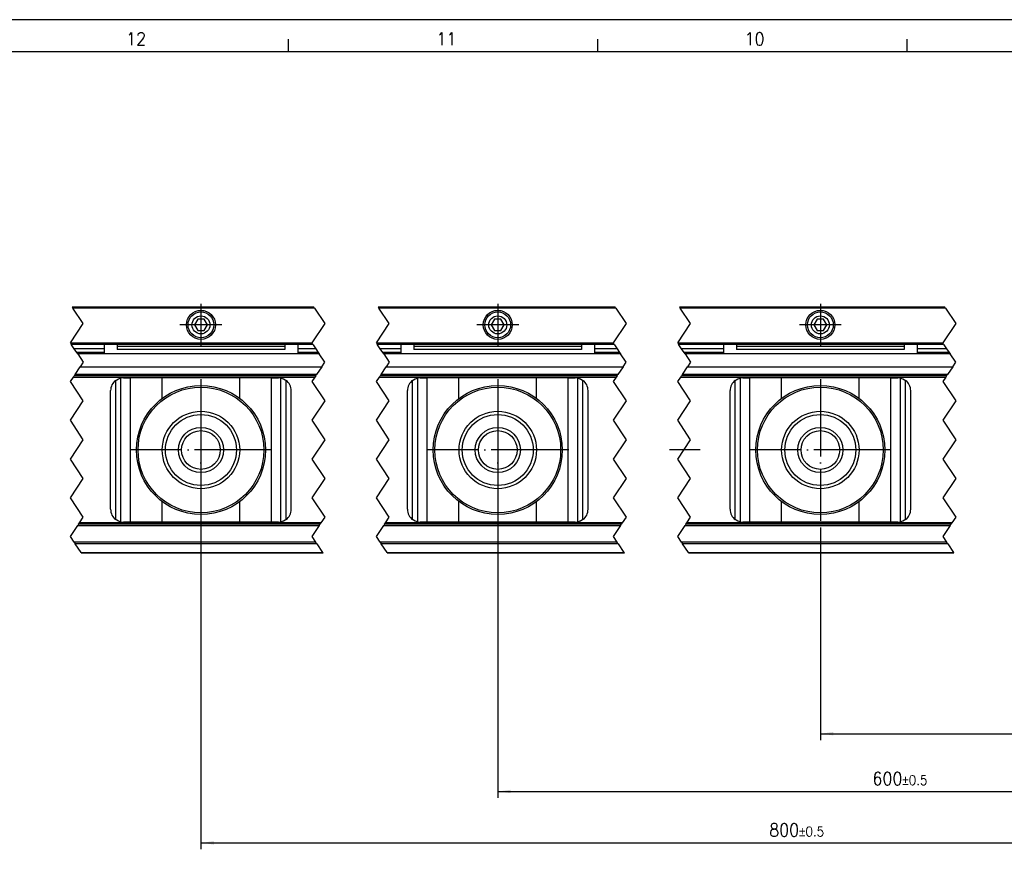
# Model space of a CAD drawing. Header units: inches. Extents: x -381 to 2960, y -418 to 176.
# Tile 8 of 21: x -115 to 38, y 47 to 176. Entities that reach past the tile are written whole.
import ezdxf

# ---------------------------------------------------------------- set-up
doc = ezdxf.new("R2010")
doc.units = ezdxf.units.IN
doc.linetypes.add('DOT_CENTER', pattern=[14, 12, -1, 0, -1])
doc.layers.add('1', color=7, linetype='Continuous')
doc.styles.add('CONVERTER_11', font='txt.shx', dxfattribs={"width": 0.9})
doc.dimstyles.new('ME10_DIM_22', dxfattribs={"dimtxt": 2, "dimasz": 2, "dimexe": 1, "dimexo": 1, "dimgap": 1, "dimtad": 1, "dimdsep": 46, "dimtxsty": 'CONVERTER_11', "dimsah": 1, "dimcen": 0.09, "dimclrd": 2, "dimclre": 2, "dimclrt": 2, "dimadec": 0, "dimazin": 0, "dimtol": 1, "dimtp": 0.5, "dimtm": 0.5, "dimtfac": 0.75, "dimtdec": 1, "dimtix": 1, "dimtmove": 0, "dimatfit": 3, "dimfxl": 1, "dimtolj": 1, "dimtzin": 0, "dimarcsym": 0})
doc.dimstyles.new('ME10_DIM_24', dxfattribs={"dimtxt": 2, "dimasz": 2, "dimexe": 1, "dimexo": 1, "dimgap": 1, "dimtad": 1, "dimdsep": 46, "dimtxsty": 'CONVERTER_11', "dimsah": 1, "dimcen": 0.09, "dimclrd": 2, "dimclre": 2, "dimclrt": 2, "dimadec": 0, "dimazin": 0, "dimtol": 1, "dimtp": 0.5, "dimtm": 0.5, "dimtfac": 0.75, "dimtdec": 1, "dimtix": 1, "dimtmove": 0, "dimatfit": 3, "dimfxl": 1, "dimtolj": 1, "dimtzin": 0, "dimarcsym": 0})
doc.dimstyles.new('ME10_DIM_26', dxfattribs={"dimtxt": 2, "dimasz": 2, "dimexe": 1, "dimexo": 1, "dimgap": 1, "dimtad": 1, "dimdsep": 46, "dimtxsty": 'CONVERTER_11', "dimsah": 1, "dimcen": 0.09, "dimclrd": 2, "dimclre": 2, "dimclrt": 2, "dimadec": 0, "dimazin": 0, "dimtol": 1, "dimtp": 0.5, "dimtm": 0.5, "dimtfac": 0.75, "dimtdec": 1, "dimtix": 1, "dimtmove": 0, "dimatfit": 3, "dimfxl": 1, "dimtolj": 1, "dimtzin": 0, "dimarcsym": 0})

# ---------------------------------------------------------------- blocks, each defined once
blk = doc.blocks.new('Marco_a1', base_point=(38.86876955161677, -121.3796663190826))
at = {"layer": '1', "color": 2, "linetype": 'Continuous'}
for p, q in [((458.8687695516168, 175.6203336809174), (-381.1312304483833, 175.6203336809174)), ((-73.4841716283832, 172.6203336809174), (-73.4841716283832, 170.6203336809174)), ((-25.54299515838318, 172.6203336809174), (-25.54299515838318, 170.6203336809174)), ((22.39818131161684, 172.6203336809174), (22.39818131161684, 170.6203336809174))]:
    blk.add_line(p, q, dxfattribs=at)
at = {"layer": '1', "color": 7, "linetype": 'Continuous'}
blk.add_line((453.8687695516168, 170.6203336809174), (-361.1312304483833, 170.6203336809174), dxfattribs=at)
at = {"layer": '1', "color": 2, "char_height": 2, "attachment_point": 4, "line_spacing_factor": 1.20048019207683, "style": 'CONVERTER_11'}
for s, insert in [('12', (-98.59472042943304, 172.6451371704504)), ('11', (-50.49788926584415, 172.6451371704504)), ('10', (-2.74124267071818, 172.6451371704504))]:
    blk.add_mtext(s, dxfattribs=dict(at, insert=insert))
blk = doc.blocks.new('Top', base_point=(38.86876955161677, -121.3796663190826))
blk.add_blockref('Marco_a1', (38.86876955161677, -121.3796663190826))
blk = doc.blocks.new('_dummy_frame', base_point=(-381.1312304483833, -418.3796663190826))
blk.add_blockref('Top', (38.86876955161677, -121.3796663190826))
blk = doc.blocks.new('SOPORTE_SV_2040__40', base_point=(-224.4999960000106, 92.89999959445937))
at = {"color": 2, "linetype": 'DOT_CENTER'}
for p, q in [((-106.9681820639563, 131.0999995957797), (-106.834848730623, 130.8999995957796)), ((-105.234848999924, 128.4999999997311), (-106.834848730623, 130.8999995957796)), ((-69.41142573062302, 130.8999995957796), (-69.54475906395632, 131.0999995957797)), ((-69.41142573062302, 130.8999995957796), (-67.81142599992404, 128.4999999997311)), ((-59.54475906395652, 131.0999995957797), (-59.41142573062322, 130.8999995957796)), ((-57.81142599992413, 128.4999999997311), (-59.41142573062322, 130.8999995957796)), ((-22.70675851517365, 130.8999995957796), (-22.84009184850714, 131.0999995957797)), ((-22.70675851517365, 130.8999995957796), (-21.10675878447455, 128.4999999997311)), ((-12.84009184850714, 131.0999995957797), (-12.70675851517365, 130.8999995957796)), ((-11.10675878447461, 128.4999999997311), (-12.70675851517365, 130.8999995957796)), ((28.37313800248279, 130.8999995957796), (28.23980466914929, 131.0999995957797)), ((28.37313800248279, 130.8999995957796), (29.97313773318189, 128.4999999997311)), ((-107.2348492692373, 125.4999995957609), (-105.234848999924, 128.4999999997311)), ((-67.81142599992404, 128.4999999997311), (-69.81142599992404, 125.4999999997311)), ((-59.81142626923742, 125.4999995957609), (-57.81142599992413, 128.4999999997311)), ((-21.10675878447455, 128.4999999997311), (-23.10675878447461, 125.4999999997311)), ((-13.10675905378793, 125.4999995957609), (-11.10675878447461, 128.4999999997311)), ((29.97313773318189, 128.4999999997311), (27.97313773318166, 125.499999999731)), ((-107.2348492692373, 125.4999995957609), (-107.1015112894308, 125.2999933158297)), ((-107.0506704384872, 125.2237319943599), (-107.1015112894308, 125.2999933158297)), ((-106.6348487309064, 124.5999995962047), (-107.0506704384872, 125.2237319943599)), ((-69.67809325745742, 125.2999933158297), (-69.81142599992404, 125.4999999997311)), ((-69.67809325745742, 125.2999933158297), (-69.62725430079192, 125.2237319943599)), ((-69.62725430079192, 125.2237319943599), (-69.21142573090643, 124.5999995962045)), ((-59.81142626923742, 125.4999995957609), (-59.67809239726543, 125.2999995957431)), ((-59.62725430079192, 125.2237319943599), (-59.67809239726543, 125.2999995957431)), ((-59.21142573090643, 124.5999995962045), (-59.62725430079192, 125.2237319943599)), ((-22.97342518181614, 125.2999995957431), (-23.10675878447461, 125.4999999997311)), ((-22.97342518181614, 125.2999995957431), (-22.92258816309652, 125.2237319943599)), ((-22.92258816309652, 125.2237319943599), (-22.50675851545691, 124.5999995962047)), ((-13.10675905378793, 125.4999995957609), (-12.97342518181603, 125.2999995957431)), ((-12.92258816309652, 125.2237319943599), (-12.97342518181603, 125.2999995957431)), ((-12.50675851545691, 124.5999995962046), (-12.92258816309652, 125.2237319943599)), ((28.10647965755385, 125.2999933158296), (27.97313773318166, 125.499999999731)), ((28.10647965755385, 125.2999933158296), (28.15732211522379, 125.2237319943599)), ((28.15732211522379, 125.2237319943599), (28.57313800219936, 124.5999995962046)), ((-106.2348487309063, 123.9999995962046), (-106.6348487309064, 124.5999995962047)), ((-106.1015153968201, 123.7999995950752), (-106.2348487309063, 123.9999995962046)), ((-106.1015153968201, 123.7999995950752), (-105.234848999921, 122.4999999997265)), ((-69.21142573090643, 124.5999995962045), (-68.81142573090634, 123.9999995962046)), ((-68.81142573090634, 123.9999995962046), (-68.67809239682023, 123.7999995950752)), ((-67.81142599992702, 122.4999999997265), (-68.67809239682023, 123.7999995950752)), ((-58.81142573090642, 123.9999995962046), (-59.21142573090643, 124.5999995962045)), ((-58.67809239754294, 123.7999995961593), (-58.81142573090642, 123.9999995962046)), ((-58.67809239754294, 123.7999995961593), (-57.81142599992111, 122.4999999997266)), ((-22.50675851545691, 124.5999995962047), (-22.10675851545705, 123.9999995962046)), ((-22.10675851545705, 123.9999995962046), (-21.97342518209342, 123.7999995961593)), ((-21.10675878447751, 122.4999999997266), (-21.97342518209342, 123.7999995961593)), ((-12.10675851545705, 123.9999995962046), (-12.50675851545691, 124.5999995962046)), ((-11.9734251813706, 123.7999995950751), (-12.10675851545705, 123.9999995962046)), ((-11.9734251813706, 123.7999995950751), (-11.10675878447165, 122.4999999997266)), ((28.57313800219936, 124.5999995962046), (28.97313800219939, 123.9999995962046)), ((28.97313800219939, 123.9999995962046), (29.10647133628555, 123.7999995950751)), ((29.97313773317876, 122.4999999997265), (29.10647133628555, 123.7999995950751)), ((-105.234848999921, 122.4999999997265), (-105.7015159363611, 121.7999995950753)), ((-68.27809293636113, 121.7999995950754), (-67.81142599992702, 122.4999999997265)), ((-57.81142599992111, 122.4999999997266), (-58.27809293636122, 121.7999995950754)), ((-21.5734257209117, 121.7999995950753), (-21.10675878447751, 122.4999999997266)), ((-11.10675878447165, 122.4999999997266), (-11.5734257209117, 121.7999995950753)), ((29.50647079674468, 121.7999995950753), (29.97313773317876, 122.4999999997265)), ((-106.5015159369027, 120.5999995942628), (-106.6348492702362, 120.3999995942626)), ((-106.5015159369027, 120.5999995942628), (-105.7015159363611, 121.7999995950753)), ((-69.21142627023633, 120.3999995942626), (-69.07809293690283, 120.5999995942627)), ((-68.27809293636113, 121.7999995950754), (-69.07809293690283, 120.5999995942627)), ((-59.07809293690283, 120.5999995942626), (-59.21142627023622, 120.3999995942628)), ((-59.07809293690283, 120.5999995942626), (-58.27809293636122, 121.7999995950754)), ((-22.5067590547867, 120.3999995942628), (-22.37342572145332, 120.5999995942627)), ((-21.5734257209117, 121.7999995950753), (-22.37342572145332, 120.5999995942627)), ((-12.37342572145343, 120.5999995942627), (-12.5067590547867, 120.3999995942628)), ((-12.37342572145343, 120.5999995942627), (-11.5734257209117, 121.7999995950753)), ((28.57313746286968, 120.3999995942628), (28.70647079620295, 120.5999995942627)), ((29.50647079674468, 121.7999995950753), (28.70647079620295, 120.5999995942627)), ((-107.2348489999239, 119.4999999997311), (-106.7681826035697, 120.1999995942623)), ((-105.234848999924, 116.4999999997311), (-107.2348489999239, 119.4999999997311)), ((-106.7681826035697, 120.1999995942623), (-106.6348492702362, 120.3999995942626)), ((-69.34475960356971, 120.1999995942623), (-69.81142599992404, 119.4999999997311)), ((-69.81142599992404, 119.4999999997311), (-67.81142599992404, 116.499999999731)), ((-69.21142627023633, 120.3999995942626), (-69.34475960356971, 120.1999995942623)), ((-59.81142599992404, 119.499999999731), (-59.34475960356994, 120.1999995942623)), ((-57.81142599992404, 116.4999999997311), (-59.81142599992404, 119.499999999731)), ((-59.34475960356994, 120.1999995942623), (-59.21142627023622, 120.3999995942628)), ((-22.64009238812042, 120.1999995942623), (-23.10675878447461, 119.4999999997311)), ((-23.10675878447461, 119.4999999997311), (-21.10675878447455, 116.499999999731)), ((-22.5067590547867, 120.3999995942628), (-22.64009238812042, 120.1999995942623)), ((-13.10675878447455, 119.499999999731), (-12.64009238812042, 120.1999995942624)), ((-11.10675878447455, 116.4999999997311), (-13.10675878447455, 119.499999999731)), ((-12.64009238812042, 120.1999995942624), (-12.5067590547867, 120.3999995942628)), ((28.43980412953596, 120.1999995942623), (27.97313773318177, 119.4999999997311)), ((27.97313773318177, 119.4999999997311), (29.97313773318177, 116.4999999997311)), ((28.57313746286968, 120.3999995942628), (28.43980412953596, 120.1999995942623)), ((-107.2348489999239, 113.4999999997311), (-105.234848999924, 116.4999999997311)), ((-67.81142599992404, 116.499999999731), (-69.81142599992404, 113.4999999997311)), ((-59.81142599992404, 113.499999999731), (-57.81142599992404, 116.4999999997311)), ((-21.10675878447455, 116.499999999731), (-23.10675878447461, 113.4999999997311)), ((-13.10675878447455, 113.499999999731), (-11.10675878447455, 116.4999999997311)), ((29.97313773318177, 116.4999999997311), (27.97313773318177, 113.4999999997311)), ((-105.234848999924, 110.4999999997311), (-107.2348489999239, 113.4999999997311)), ((-69.81142599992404, 113.4999999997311), (-67.81142599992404, 110.4999999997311)), ((-57.81142599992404, 110.4999999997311), (-59.81142599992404, 113.499999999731)), ((-23.10675878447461, 113.4999999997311), (-21.10675878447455, 110.499999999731)), ((-11.10675878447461, 110.4999999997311), (-13.10675878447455, 113.499999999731)), ((27.97313773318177, 113.4999999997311), (29.97313773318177, 110.4999999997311)), ((-107.2348489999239, 107.499999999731), (-105.234848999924, 110.4999999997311)), ((-67.81142599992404, 110.4999999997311), (-69.81142599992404, 107.4999999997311)), ((-59.81142599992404, 107.499999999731), (-57.81142599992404, 110.4999999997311)), ((-21.10675878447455, 110.499999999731), (-23.10675878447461, 107.4999999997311)), ((-13.10675878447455, 107.499999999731), (-11.10675878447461, 110.4999999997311)), ((29.97313773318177, 110.4999999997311), (27.97313773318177, 107.4999999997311)), ((-105.234848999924, 104.4999999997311), (-107.2348489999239, 107.499999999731)), ((-69.81142599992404, 107.4999999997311), (-67.81142599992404, 104.499999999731)), ((-57.81142599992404, 104.4999999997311), (-59.81142599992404, 107.499999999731)), ((-23.10675878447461, 107.4999999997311), (-21.10675878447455, 104.499999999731)), ((-11.10675878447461, 104.4999999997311), (-13.10675878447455, 107.499999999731)), ((27.97313773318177, 107.4999999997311), (29.97313773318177, 104.4999999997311)), ((-107.2348489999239, 101.499999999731), (-105.234848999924, 104.4999999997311)), ((-67.81142599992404, 104.499999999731), (-69.81142599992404, 101.4999999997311)), ((-59.81142599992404, 101.499999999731), (-57.81142599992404, 104.4999999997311)), ((-21.10675878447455, 104.499999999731), (-23.10675878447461, 101.4999999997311)), ((-13.10675878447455, 101.499999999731), (-11.10675878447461, 104.4999999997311)), ((29.97313773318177, 104.4999999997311), (27.97313773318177, 101.4999999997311)), ((-105.2348489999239, 98.49999999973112), (-107.2348489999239, 101.499999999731)), ((-69.81142599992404, 101.4999999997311), (-67.81142599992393, 98.499999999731)), ((-57.81142599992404, 98.49999999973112), (-59.81142599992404, 101.499999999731)), ((-23.10675878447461, 101.4999999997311), (-21.10675878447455, 98.49999999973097)), ((-11.10675878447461, 98.49999999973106), (-13.10675878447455, 101.499999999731)), ((27.97313773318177, 101.4999999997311), (29.97313773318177, 98.49999999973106)), ((-105.8348492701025, 97.59999959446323), (-105.2348489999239, 98.49999999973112)), ((-67.81142599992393, 98.499999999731), (-68.41142627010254, 97.59999959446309)), ((-58.41142627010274, 97.59999959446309), (-57.81142599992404, 98.49999999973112)), ((-21.10675878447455, 98.49999999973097), (-21.70675905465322, 97.59999959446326)), ((-11.70675905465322, 97.59999959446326), (-11.10675878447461, 98.49999999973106)), ((29.97313773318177, 98.49999999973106), (29.37313746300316, 97.59999959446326)), ((-107.2348489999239, 95.49999999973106), (-106.1015159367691, 97.1999995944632)), ((-105.9681826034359, 97.3999995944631), (-106.1015159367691, 97.1999995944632)), ((-105.9681826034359, 97.3999995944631), (-105.8348492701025, 97.59999959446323)), ((-68.67809293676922, 97.19999959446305), (-69.81142599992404, 95.49999999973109)), ((-68.67809293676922, 97.19999959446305), (-68.54475960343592, 97.39999959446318)), ((-68.41142627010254, 97.59999959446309), (-68.54475960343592, 97.39999959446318)), ((-59.81142599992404, 95.499999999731), (-58.67809293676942, 97.19999959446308)), ((-58.54475960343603, 97.3999995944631), (-58.67809293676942, 97.19999959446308)), ((-58.54475960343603, 97.3999995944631), (-58.41142627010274, 97.59999959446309)), ((-21.97342572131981, 97.1999995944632), (-23.10675878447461, 95.49999999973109)), ((-21.97342572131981, 97.1999995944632), (-21.84009238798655, 97.39999959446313)), ((-21.70675905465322, 97.59999959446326), (-21.84009238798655, 97.39999959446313)), ((-13.10675878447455, 95.49999999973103), (-11.97342572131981, 97.1999995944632)), ((-11.84009238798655, 97.3999995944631), (-11.97342572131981, 97.1999995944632)), ((-11.84009238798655, 97.3999995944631), (-11.70675905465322, 97.59999959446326)), ((29.10647079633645, 97.19999959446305), (27.97313773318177, 95.49999999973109)), ((29.10647079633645, 97.19999959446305), (29.23980412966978, 97.39999959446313)), ((29.37313746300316, 97.59999959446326), (29.23980412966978, 97.39999959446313)), ((-106.6563440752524, 94.63224261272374), (-107.2348489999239, 95.49999999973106)), ((-106.6563440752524, 94.63224261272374), (-106.4713520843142, 94.35475462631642)), ((-69.81142599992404, 95.49999999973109), (-69.23363824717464, 94.63331837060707)), ((-69.04792908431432, 94.3547546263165), (-69.23363824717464, 94.63331837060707)), ((-59.23290615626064, 94.63332366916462), (-59.81142599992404, 95.499999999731)), ((-59.23290615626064, 94.63332366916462), (-59.04792908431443, 94.35475462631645)), ((-23.10675878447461, 95.49999999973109), (-22.52824001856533, 94.63332366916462)), ((-22.34326186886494, 94.35475462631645), (-22.52824001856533, 94.63332366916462)), ((-12.52823859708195, 94.63221971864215), (-13.10675878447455, 95.49999999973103)), ((-12.52823859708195, 94.63221971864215), (-12.343261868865, 94.35475462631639)), ((27.97313773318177, 95.49999999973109), (28.55163974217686, 94.63332366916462)), ((28.73663464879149, 94.35475462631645), (28.55163974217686, 94.63332366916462)), ((-105.5824706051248, 93.02143240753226), (-106.4713520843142, 94.35475462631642)), ((-69.04792908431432, 94.3547546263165), (-68.15904760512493, 93.02143240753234)), ((-58.15904760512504, 93.02143240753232), (-59.04792908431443, 94.35475462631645)), ((-22.34326186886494, 94.35475462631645), (-21.45438038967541, 93.02143240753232)), ((-11.45438038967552, 93.02143240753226), (-12.343261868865, 94.35475462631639)), ((28.73663464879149, 94.35475462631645), (29.62551612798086, 93.02143240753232)), ((-105.5824706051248, 93.02143240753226), (-105.501515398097, 92.89999959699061)), ((-68.07809239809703, 92.89999959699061), (-68.15904760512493, 93.02143240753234)), ((-58.15904760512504, 93.02143240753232), (-58.07809239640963, 92.89999959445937)), ((-21.37342518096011, 92.89999959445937), (-21.45438038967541, 93.02143240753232)), ((-11.45438038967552, 93.02143240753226), (-11.37342518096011, 92.89999959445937)), ((29.70647133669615, 92.89999959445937), (29.62551612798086, 93.02143240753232))]:
    blk.add_line(p, q, dxfattribs=at)
at = {"color": 7, "linetype": 'Continuous'}
for p, q in [((-106.9681820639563, 131.0999995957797), (-69.54475906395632, 131.0999995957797)), ((-69.41142573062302, 130.8999995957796), (-106.834848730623, 130.8999995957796)), ((-59.54475906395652, 131.0999995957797), (-22.84009184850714, 131.0999995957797)), ((-22.70675851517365, 130.8999995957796), (-59.41142573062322, 130.8999995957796)), ((-12.84009184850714, 131.0999995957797), (28.23980466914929, 131.0999995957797)), ((28.37313800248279, 130.8999995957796), (-12.70675851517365, 130.8999995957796)), ((-87.49999600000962, 129.1660249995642), (-87.99999600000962, 128.2999995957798)), ((-87.99999600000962, 128.2999995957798), (-87.49999600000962, 127.4339741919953)), ((-86.49999600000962, 129.1660249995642), (-87.49999600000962, 129.1660249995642)), ((-85.99999600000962, 128.2999995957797), (-86.49999600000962, 129.1660249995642)), ((-86.49999600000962, 127.4339741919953), (-85.99999600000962, 128.2999995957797)), ((-41.49999600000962, 129.1660249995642), (-41.99999600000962, 128.2999995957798)), ((-41.99999600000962, 128.2999995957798), (-41.49999600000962, 127.4339741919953)), ((-40.49999600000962, 129.1660249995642), (-41.49999600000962, 129.1660249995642)), ((-39.99999600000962, 128.2999995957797), (-40.49999600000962, 129.1660249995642)), ((-40.49999600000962, 127.4339741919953), (-39.99999600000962, 128.2999995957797)), ((8.50000399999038, 129.1660249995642), (8.00000399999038, 128.2999995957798)), ((8.00000399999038, 128.2999995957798), (8.50000399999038, 127.4339741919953)), ((9.50000399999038, 129.1660249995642), (8.50000399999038, 129.1660249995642)), ((10.00000399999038, 128.2999995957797), (9.50000399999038, 129.1660249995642)), ((9.50000399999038, 127.4339741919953), (10.00000399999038, 128.2999995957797)), ((-87.49999600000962, 127.4339741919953), (-86.49999600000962, 127.4339741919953)), ((-41.49999600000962, 127.4339741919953), (-40.49999600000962, 127.4339741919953)), ((8.50000399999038, 127.4339741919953), (9.50000399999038, 127.4339741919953)), ((-107.2348492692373, 125.4999995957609), (-69.81142599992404, 125.4999999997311)), ((-107.1015112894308, 125.2999933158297), (-69.67809325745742, 125.2999933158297)), ((-101.9999960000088, 125.2999984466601), (-101.9999960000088, 123.7999995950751)), ((-99.99999600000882, 125.2999919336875), (-99.99999600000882, 124.9652482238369)), ((-73.99999600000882, 125.2999919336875), (-73.99999600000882, 124.9652482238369)), ((-71.99999600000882, 125.2999984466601), (-71.99999600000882, 123.7999995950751)), ((-59.81142626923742, 125.4999995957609), (-23.10675878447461, 125.4999999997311)), ((-59.67809239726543, 125.2999995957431), (-22.97342518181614, 125.2999995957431)), ((-55.99999600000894, 125.2999984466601), (-55.99999600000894, 123.7999995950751)), ((-53.99999600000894, 125.2999919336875), (-53.99999600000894, 124.9652482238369)), ((-27.99999600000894, 125.2999919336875), (-27.99999600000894, 124.9652482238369)), ((-25.99999600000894, 125.2999984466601), (-25.99999600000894, 123.7999995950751)), ((-13.10675905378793, 125.4999995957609), (27.97313773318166, 125.499999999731)), ((-12.97342518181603, 125.2999995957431), (28.10647965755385, 125.2999933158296)), ((-5.99999600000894, 125.2999984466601), (-5.99999600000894, 123.7999995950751)), ((-3.99999600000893, 125.2999919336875), (-3.99999600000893, 124.9652482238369)), ((22.00000399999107, 125.2999919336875), (22.00000399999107, 124.9652482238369)), ((24.00000399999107, 125.2999984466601), (24.00000399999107, 123.7999995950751)), ((-101.9999917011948, 124.5999995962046), (-106.6348487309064, 124.5999995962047)), ((-102.0000002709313, 123.9999995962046), (-106.2348487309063, 123.9999995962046)), ((-68.67809239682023, 123.7999995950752), (-106.1015153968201, 123.7999995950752)), ((-99.99999600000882, 124.9652482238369), (-99.99999600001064, 124.4961776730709)), ((-73.99999600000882, 124.9652482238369), (-99.99999600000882, 124.9652482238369)), ((-73.99999600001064, 124.4961776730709), (-99.99999600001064, 124.4961776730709)), ((-73.99999600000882, 124.9652482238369), (-73.99999600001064, 124.4961776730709)), ((-69.21142573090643, 124.5999995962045), (-71.99999919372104, 124.5999995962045)), ((-68.81142573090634, 123.9999995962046), (-71.99999437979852, 123.9999995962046)), ((-56.00000012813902, 124.5999995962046), (-59.21142573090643, 124.5999995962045)), ((-55.99999424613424, 123.9999995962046), (-58.81142573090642, 123.9999995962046)), ((-21.97342518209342, 123.7999995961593), (-58.67809239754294, 123.7999995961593)), ((-53.99999600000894, 124.9652482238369), (-53.99999600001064, 124.4961776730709)), ((-27.99999600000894, 124.9652482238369), (-53.99999600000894, 124.9652482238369)), ((-27.99999600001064, 124.4961776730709), (-53.99999600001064, 124.4961776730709)), ((-27.99999600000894, 124.9652482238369), (-27.99999600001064, 124.4961776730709)), ((-22.50675851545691, 124.5999995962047), (-25.99999907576, 124.5999995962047)), ((-22.10675851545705, 123.9999995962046), (-25.99999292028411, 123.9999995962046)), ((-5.99999676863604, 124.5999995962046), (-12.50675851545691, 124.5999995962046)), ((-5.99999477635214, 123.9999995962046), (-12.10675851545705, 123.9999995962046)), ((29.10647133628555, 123.7999995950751), (-11.9734251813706, 123.7999995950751)), ((22.00000399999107, 124.9652482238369), (-3.99999600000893, 124.9652482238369)), ((-3.99999600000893, 124.9652482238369), (-3.99999600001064, 124.4961776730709)), ((22.00000399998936, 124.4961776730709), (-3.99999600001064, 124.4961776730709)), ((22.00000399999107, 124.9652482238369), (22.00000399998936, 124.4961776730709)), ((28.97313800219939, 123.9999995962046), (23.99999506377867, 123.9999995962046)), ((28.57313800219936, 124.5999995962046), (24.00001602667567, 124.5999995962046)), ((-69.07809293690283, 120.5999995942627), (-106.5015159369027, 120.5999995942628)), ((-105.7015159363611, 121.7999995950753), (-68.27809293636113, 121.7999995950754)), ((-22.37342572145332, 120.5999995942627), (-59.07809293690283, 120.5999995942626)), ((-58.27809293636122, 121.7999995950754), (-21.5734257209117, 121.7999995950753)), ((28.70647079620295, 120.5999995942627), (-12.37342572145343, 120.5999995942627)), ((-11.5734257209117, 121.7999995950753), (29.50647079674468, 121.7999995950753)), ((-106.7681826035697, 120.1999995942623), (-69.34475960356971, 120.1999995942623)), ((-69.21142627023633, 120.3999995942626), (-106.6348492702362, 120.3999995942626)), ((-100.1999960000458, 119.6999995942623), (-100.05013638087, 119.802116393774)), ((-100.1999960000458, 98.09999959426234), (-100.1999960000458, 119.6999995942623)), ((-100.05013638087, 119.802116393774), (-99.80585842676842, 119.9304580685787)), ((-99.80585842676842, 119.9304580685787), (-99.76472073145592, 119.9480209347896)), ((-99.76472073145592, 119.9480209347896), (-99.73765163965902, 119.9589920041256)), ((-99.73765163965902, 119.9589920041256), (-99.60079556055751, 120.0076217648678)), ((-99.60079556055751, 120.0076217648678), (-99.45035915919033, 120.0486373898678)), ((-99.45035915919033, 120.0486373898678), (-99.40208471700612, 120.0591638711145)), ((-98.99999600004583, 120.0999995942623), (-99.40208471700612, 120.0591638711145)), ((-99.40208471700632, 97.74083531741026), (-99.40208471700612, 120.0591638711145)), ((-98.99999600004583, 120.0999995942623), (-97.92567070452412, 120.0999995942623)), ((-93.00754316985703, 120.0999995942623), (-97.92567070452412, 120.0999995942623)), ((-97.92567070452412, 97.69999959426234), (-97.92567070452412, 120.0999995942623)), ((-93.00754316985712, 116.8943336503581), (-93.00754316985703, 120.0999995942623)), ((-80.99244883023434, 120.0999995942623), (-93.00754316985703, 120.0999995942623)), ((-76.07432129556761, 120.0999995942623), (-80.99244883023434, 120.0999995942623)), ((-80.99244883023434, 116.8943336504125), (-80.99244883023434, 120.0999995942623)), ((-76.07432129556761, 120.0999995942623), (-74.99999600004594, 120.0999995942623)), ((-76.07432129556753, 97.69999959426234), (-76.07432129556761, 120.0999995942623)), ((-74.59790728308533, 120.0591638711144), (-74.99999600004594, 120.0999995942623)), ((-74.59790728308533, 120.0591638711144), (-74.54963284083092, 120.0486373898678)), ((-74.59790728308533, 97.74083531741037), (-74.59790728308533, 120.0591638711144)), ((-74.54963284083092, 120.0486373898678), (-74.39919643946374, 120.0076217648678)), ((-74.39919643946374, 120.0076217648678), (-74.26234036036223, 119.9589920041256)), ((-74.26234036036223, 119.9589920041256), (-74.23527126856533, 119.9480209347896)), ((-74.23527126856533, 119.9480209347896), (-74.19413357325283, 119.9304580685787)), ((-74.19413357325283, 119.9304580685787), (-73.94985561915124, 119.802116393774)), ((-73.94985561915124, 119.802116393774), (-73.79999600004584, 119.6999995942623)), ((-73.79999600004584, 98.09999959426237), (-73.79999600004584, 119.6999995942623)), ((-59.34475960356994, 120.1999995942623), (-22.64009238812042, 120.1999995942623)), ((-22.5067590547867, 120.3999995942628), (-59.21142627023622, 120.3999995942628)), ((-54.19999600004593, 119.6999995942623), (-54.05013638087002, 119.802116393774)), ((-54.19999600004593, 98.09999959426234), (-54.19999600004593, 119.6999995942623)), ((-54.05013638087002, 119.802116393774), (-53.80585842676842, 119.9304580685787)), ((-53.80585842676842, 119.9304580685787), (-53.76472073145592, 119.9480209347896)), ((-53.76472073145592, 119.9480209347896), (-53.73765163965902, 119.9589920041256)), ((-53.73765163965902, 119.9589920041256), (-53.60079556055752, 120.0076217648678)), ((-53.60079556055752, 120.0076217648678), (-53.45035915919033, 120.0486373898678)), ((-53.45035915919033, 120.0486373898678), (-53.40208471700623, 120.0591638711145)), ((-52.99999600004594, 120.0999995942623), (-53.40208471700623, 120.0591638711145)), ((-53.40208471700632, 97.74083531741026), (-53.40208471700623, 120.0591638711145)), ((-52.99999600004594, 120.0999995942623), (-51.92567070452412, 120.0999995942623)), ((-47.00754316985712, 120.0999995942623), (-51.92567070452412, 120.0999995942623)), ((-51.92567070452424, 97.69999959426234), (-51.92567070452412, 120.0999995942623)), ((-34.99244883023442, 120.0999995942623), (-47.00754316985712, 120.0999995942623)), ((-47.00754316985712, 116.8943336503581), (-47.00754316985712, 120.0999995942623)), ((-30.0743212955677, 120.0999995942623), (-34.99244883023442, 120.0999995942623)), ((-34.99244883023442, 116.8943336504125), (-34.99244883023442, 120.0999995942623)), ((-30.0743212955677, 120.0999995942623), (-28.99999600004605, 120.0999995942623)), ((-30.07432129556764, 97.69999959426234), (-30.0743212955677, 120.0999995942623)), ((-28.59790728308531, 120.0591638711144), (-28.99999600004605, 120.0999995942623)), ((-28.59790728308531, 120.0591638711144), (-28.54963284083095, 120.0486373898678)), ((-28.59790728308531, 97.74083531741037), (-28.59790728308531, 120.0591638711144)), ((-28.54963284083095, 120.0486373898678), (-28.39919643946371, 120.0076217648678)), ((-28.39919643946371, 120.0076217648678), (-28.2623403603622, 119.9589920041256)), ((-28.2623403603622, 119.9589920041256), (-28.23527126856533, 119.9480209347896)), ((-28.23527126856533, 119.9480209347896), (-28.19413357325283, 119.9304580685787)), ((-28.19413357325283, 119.9304580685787), (-27.94985561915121, 119.802116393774)), ((-27.94985561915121, 119.802116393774), (-27.79999600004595, 119.6999995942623)), ((-27.79999600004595, 98.09999959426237), (-27.79999600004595, 119.6999995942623)), ((-12.64009238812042, 120.1999995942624), (28.43980412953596, 120.1999995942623)), ((28.57313746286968, 120.3999995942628), (-12.5067590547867, 120.3999995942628)), ((-4.19999600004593, 119.6999995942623), (-4.05013638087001, 119.802116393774)), ((-4.19999600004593, 98.09999959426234), (-4.19999600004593, 119.6999995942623)), ((-4.05013638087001, 119.802116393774), (-3.80587368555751, 119.9304580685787)), ((-3.80587368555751, 119.9304580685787), (-3.76473599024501, 119.9480209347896)), ((-3.76473599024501, 119.9480209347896), (-3.73763638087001, 119.9589920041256)), ((-3.73763638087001, 119.9589920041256), (-3.60079556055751, 120.0076217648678)), ((-3.60079556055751, 120.0076217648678), (-3.45034390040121, 120.0486373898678)), ((-3.45034390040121, 120.0486373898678), (-3.40208471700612, 120.0591638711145)), ((-2.99999600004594, 120.0999995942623), (-3.40208471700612, 120.0591638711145)), ((-3.4020847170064, 97.74083531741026), (-3.40208471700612, 120.0591638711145)), ((-2.99999600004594, 120.0999995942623), (-1.92567070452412, 120.0999995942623)), ((2.99245683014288, 120.0999995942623), (-1.92567070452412, 120.0999995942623)), ((-1.92567070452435, 97.69999959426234), (-1.92567070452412, 120.0999995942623)), ((15.00755116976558, 120.0999995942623), (2.99245683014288, 120.0999995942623)), ((2.99245683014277, 116.8943336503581), (2.99245683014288, 120.0999995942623)), ((15.00755116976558, 116.8943336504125), (15.00755116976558, 120.0999995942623)), ((19.9256787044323, 120.0999995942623), (15.00755116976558, 120.0999995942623)), ((19.9256787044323, 120.0999995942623), (21.00000399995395, 120.0999995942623)), ((19.92567870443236, 97.69999959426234), (19.9256787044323, 120.0999995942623)), ((21.40209271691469, 120.0591638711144), (21.00000399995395, 120.0999995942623)), ((21.40209271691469, 120.0591638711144), (21.45035190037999, 120.0486373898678)), ((21.40209271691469, 97.74083531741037), (21.40209271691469, 120.0591638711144)), ((21.45035190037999, 120.0486373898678), (21.60080356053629, 120.0076217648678)), ((21.60080356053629, 120.0076217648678), (21.73764438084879, 119.9589920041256)), ((21.73764438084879, 119.9589920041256), (21.76474399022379, 119.9480209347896)), ((21.76474399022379, 119.9480209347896), (21.80588168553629, 119.9304580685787)), ((21.80588168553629, 119.9304580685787), (22.05014438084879, 119.802116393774)), ((22.05014438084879, 119.802116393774), (22.20000399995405, 119.6999995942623)), ((22.20000399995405, 98.09999959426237), (22.20000399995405, 119.6999995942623)), ((-100.9999960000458, 99.69999959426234), (-100.9999960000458, 118.0999995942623)), ((-72.99999600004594, 99.69999959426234), (-72.99999600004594, 118.0999995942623)), ((-54.99999600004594, 99.69999959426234), (-54.99999600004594, 118.0999995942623)), ((-26.99999600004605, 99.69999959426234), (-26.99999600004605, 118.0999995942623)), ((-4.99999600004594, 99.69999959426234), (-4.99999600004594, 118.0999995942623)), ((23.00000399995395, 99.69999959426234), (23.00000399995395, 118.0999995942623)), ((-93.00754316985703, 97.69999959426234), (-93.00754316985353, 100.9056655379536)), ((-80.99244883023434, 97.69999959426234), (-80.99244883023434, 100.9056655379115)), ((-47.00754316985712, 97.69999959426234), (-47.00754316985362, 100.9056655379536)), ((-34.99244883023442, 97.69999959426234), (-34.99244883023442, 100.9056655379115)), ((2.99245683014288, 97.69999959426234), (2.99245683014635, 100.9056655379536)), ((15.00755116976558, 97.69999959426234), (15.00755116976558, 100.9056655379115)), ((-100.05013638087, 97.99788665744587), (-100.1999960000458, 98.09999959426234)), ((-99.80585842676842, 97.86954498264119), (-100.05013638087, 97.99788665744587)), ((-99.76472073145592, 97.85198211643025), (-99.80585842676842, 97.86954498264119)), ((-99.73765163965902, 97.84099578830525), (-99.76472073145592, 97.85198211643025)), ((-99.60079556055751, 97.79238128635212), (-99.73765163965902, 97.84099578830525)), ((-99.45035915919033, 97.75136566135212), (-99.60079556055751, 97.79238128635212)), ((-99.40208471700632, 97.74083531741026), (-99.45035915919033, 97.75136566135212)), ((-99.40208471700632, 97.74083531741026), (-98.99999600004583, 97.69999959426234)), ((-97.92567070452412, 97.69999959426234), (-98.99999600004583, 97.69999959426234)), ((-93.00754316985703, 97.69999959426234), (-97.92567070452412, 97.69999959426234)), ((-80.99244883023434, 97.69999959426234), (-93.00754316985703, 97.69999959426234)), ((-76.07432129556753, 97.69999959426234), (-80.99244883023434, 97.69999959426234)), ((-74.99999600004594, 97.69999959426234), (-76.07432129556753, 97.69999959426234)), ((-74.99999600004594, 97.69999959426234), (-74.59790728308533, 97.74083531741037)), ((-74.54963284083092, 97.75136566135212), (-74.59790728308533, 97.74083531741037)), ((-74.39919643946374, 97.79238128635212), (-74.54963284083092, 97.75136566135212)), ((-74.26234036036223, 97.84099578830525), (-74.39919643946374, 97.79238128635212)), ((-74.23527126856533, 97.85198211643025), (-74.26234036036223, 97.84099578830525)), ((-74.19413357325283, 97.86954498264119), (-74.23527126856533, 97.85198211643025)), ((-73.94985561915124, 97.99788665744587), (-74.19413357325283, 97.86954498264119)), ((-73.79999600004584, 98.09999959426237), (-73.94985561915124, 97.99788665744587)), ((-54.05013638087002, 97.99788665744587), (-54.19999600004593, 98.09999959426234)), ((-53.80585842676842, 97.86954498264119), (-54.05013638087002, 97.99788665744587)), ((-53.76472073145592, 97.85198211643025), (-53.80585842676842, 97.86954498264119)), ((-53.73765163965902, 97.84099578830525), (-53.76472073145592, 97.85198211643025)), ((-53.60079556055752, 97.79238128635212), (-53.73765163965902, 97.84099578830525)), ((-53.45035915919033, 97.75136566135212), (-53.60079556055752, 97.79238128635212)), ((-53.40208471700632, 97.74083531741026), (-53.45035915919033, 97.75136566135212)), ((-53.40208471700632, 97.74083531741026), (-52.99999600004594, 97.69999959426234)), ((-51.92567070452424, 97.69999959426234), (-52.99999600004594, 97.69999959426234)), ((-47.00754316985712, 97.69999959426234), (-51.92567070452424, 97.69999959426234)), ((-34.99244883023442, 97.69999959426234), (-47.00754316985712, 97.69999959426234)), ((-30.07432129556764, 97.69999959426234), (-34.99244883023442, 97.69999959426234)), ((-28.99999600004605, 97.69999959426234), (-30.07432129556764, 97.69999959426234)), ((-28.99999600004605, 97.69999959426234), (-28.59790728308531, 97.74083531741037)), ((-28.54963284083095, 97.75136566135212), (-28.59790728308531, 97.74083531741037)), ((-28.39919643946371, 97.79238128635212), (-28.54963284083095, 97.75136566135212)), ((-28.2623403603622, 97.84099578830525), (-28.39919643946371, 97.79238128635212)), ((-28.23527126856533, 97.85198211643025), (-28.2623403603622, 97.84099578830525)), ((-28.19413357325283, 97.86954498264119), (-28.23527126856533, 97.85198211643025)), ((-27.94985561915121, 97.99788665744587), (-28.19413357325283, 97.86954498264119)), ((-27.79999600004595, 98.09999959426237), (-27.94985561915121, 97.99788665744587)), ((-4.05013638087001, 97.99788665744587), (-4.19999600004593, 98.09999959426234)), ((-3.80587368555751, 97.86954498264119), (-4.05013638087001, 97.99788665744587)), ((-3.76473599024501, 97.85198211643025), (-3.80587368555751, 97.86954498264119)), ((-3.73763638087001, 97.84099578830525), (-3.76473599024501, 97.85198211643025)), ((-3.60079556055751, 97.79238128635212), (-3.73763638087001, 97.84099578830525)), ((-3.45034390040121, 97.75136566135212), (-3.60079556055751, 97.79238128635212)), ((-3.4020847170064, 97.74083531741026), (-3.45034390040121, 97.75136566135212)), ((-3.4020847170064, 97.74083531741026), (-2.99999600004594, 97.69999959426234)), ((-1.92567070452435, 97.69999959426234), (-2.99999600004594, 97.69999959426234)), ((2.99245683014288, 97.69999959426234), (-1.92567070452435, 97.69999959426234)), ((15.00755116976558, 97.69999959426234), (2.99245683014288, 97.69999959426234)), ((19.92567870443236, 97.69999959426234), (15.00755116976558, 97.69999959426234)), ((21.00000399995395, 97.69999959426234), (19.92567870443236, 97.69999959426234)), ((21.00000399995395, 97.69999959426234), (21.40209271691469, 97.74083531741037)), ((21.45035190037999, 97.75136566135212), (21.40209271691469, 97.74083531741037)), ((21.60080356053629, 97.79238128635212), (21.45035190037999, 97.75136566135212)), ((21.73764438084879, 97.84099578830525), (21.60080356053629, 97.79238128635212)), ((21.76474399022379, 97.85198211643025), (21.73764438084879, 97.84099578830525)), ((21.80588168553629, 97.86954498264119), (21.76474399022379, 97.85198211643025)), ((22.05014438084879, 97.99788665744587), (21.80588168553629, 97.86954498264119)), ((22.20000399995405, 98.09999959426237), (22.05014438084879, 97.99788665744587)), ((-106.1015159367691, 97.1999995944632), (-68.67809293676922, 97.19999959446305)), ((-68.54475960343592, 97.39999959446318), (-105.9681826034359, 97.3999995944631)), ((-68.41142627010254, 97.59999959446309), (-105.8348492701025, 97.59999959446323)), ((-58.67809293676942, 97.19999959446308), (-21.97342572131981, 97.1999995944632)), ((-21.84009238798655, 97.39999959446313), (-58.54475960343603, 97.3999995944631)), ((-21.70675905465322, 97.59999959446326), (-58.41142627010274, 97.59999959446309)), ((-11.97342572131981, 97.1999995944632), (29.10647079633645, 97.19999959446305)), ((29.23980412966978, 97.39999959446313), (-11.84009238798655, 97.3999995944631)), ((29.37313746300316, 97.59999959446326), (-11.70675905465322, 97.59999959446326)), ((-69.23363824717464, 94.63331837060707), (-106.6563440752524, 94.63224261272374)), ((-22.52824001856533, 94.63332366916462), (-59.23290615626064, 94.63332366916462)), ((28.55163974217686, 94.63332366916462), (-12.52823859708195, 94.63221971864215)), ((-69.04792908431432, 94.3547546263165), (-106.4713520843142, 94.35475462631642)), ((-22.34326186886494, 94.35475462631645), (-59.04792908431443, 94.35475462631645)), ((28.73663464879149, 94.35475462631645), (-12.343261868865, 94.35475462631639)), ((-105.5824706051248, 93.02143240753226), (-68.15904760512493, 93.02143240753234)), ((-68.07809239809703, 92.89999959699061), (-105.501515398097, 92.89999959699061)), ((-58.15904760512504, 93.02143240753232), (-21.45438038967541, 93.02143240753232)), ((-21.37342518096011, 92.89999959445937), (-58.07809239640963, 92.89999959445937)), ((-11.45438038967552, 93.02143240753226), (29.62551612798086, 93.02143240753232)), ((29.70647133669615, 92.89999959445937), (-11.37342518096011, 92.89999959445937))]:
    blk.add_line(p, q, dxfattribs=at)
for centre, radius in [((-86.99999600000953, 128.2999995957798), 2.250000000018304), ((-86.99999600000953, 128.2999995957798), 2.000000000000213), ((-40.99999600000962, 128.2999995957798), 2.250000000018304), ((-40.99999600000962, 128.2999995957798), 2.000000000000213), ((9.00000399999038, 128.2999995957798), 2.250000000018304), ((9.00000399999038, 128.2999995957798), 2.000000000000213), ((-86.99999600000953, 128.2999995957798), 1.393782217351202), ((-40.99999600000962, 128.2999995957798), 1.393782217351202), ((9.00000399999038, 128.2999995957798), 1.393782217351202), ((-86.99999600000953, 108.899999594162), 10), ((-86.99999600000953, 108.899999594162), 9.75), ((-40.99999600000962, 108.899999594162), 10), ((-40.99999600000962, 108.899999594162), 9.749999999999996), ((9.00000399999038, 108.899999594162), 10), ((9.00000399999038, 108.899999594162), 9.749999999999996), ((-86.99999600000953, 108.899999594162), 6), ((-40.99999600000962, 108.899999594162), 6), ((9.00000399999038, 108.899999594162), 6), ((-86.99999600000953, 108.899999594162), 5.5), ((-40.99999600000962, 108.899999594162), 5.5), ((9.00000399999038, 108.899999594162), 5.5), ((-86.99999600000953, 108.899999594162), 3.5), ((-86.99999600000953, 108.899999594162), 3), ((-40.99999600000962, 108.899999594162), 3.5), ((-40.99999600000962, 108.899999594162), 3), ((9.00000399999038, 108.899999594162), 3.5), ((9.00000399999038, 108.899999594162), 3)]:
    blk.add_circle(centre, radius, dxfattribs=at)
for centre, radius, start, end in [((-98.99999600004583, 118.0999995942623), 1.99999999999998, 126.8698976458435, 180), ((-74.99999600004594, 118.0999995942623), 2, 0, 53.13010235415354), ((-52.99999600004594, 118.0999995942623), 1.999999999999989, 126.8698976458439, 180), ((-28.99999600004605, 118.0999995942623), 2, 0, 53.13010235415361), ((-2.99999600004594, 118.0999995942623), 1.999999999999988, 126.8698976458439, 180), ((21.00000399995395, 118.0999995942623), 2, 0, 53.13010235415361), ((-98.99999600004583, 99.69999959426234), 1.999999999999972, 180, 233.1301023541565), ((-74.99999600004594, 99.69999959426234), 2.000000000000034, 306.869897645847, 0), ((-52.99999600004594, 99.69999959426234), 2, 180, 233.1301023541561), ((-28.99999600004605, 99.69999959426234), 2.000000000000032, 306.8698976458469, 0), ((-2.99999600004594, 99.69999959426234), 2, 180, 233.1301023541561), ((21.00000399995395, 99.69999959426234), 2.000000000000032, 306.8698976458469, 0)]:
    blk.add_arc(centre, radius, start, end, dxfattribs=at)
at = {"layer": '1', "color": 2, "linetype": 'DOT_CENTER'}
for p, q in [((-86.99999600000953, 131.5499995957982), (-86.99999600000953, 125.0499995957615)), ((-40.99999600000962, 131.5499995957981), (-40.99999600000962, 125.0499995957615)), ((9.00000399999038, 131.5499995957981), (9.00000399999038, 125.0499995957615)), ((-83.74999599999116, 128.2999995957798), (-90.2499960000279, 128.2999995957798)), ((-37.74999599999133, 128.2999995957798), (-44.24999600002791, 128.2999995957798)), ((12.25000400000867, 128.2999995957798), (5.75000399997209, 128.2999995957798)), ((-86.99999600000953, 119.899999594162), (-86.99999600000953, 97.899999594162)), ((-40.99999600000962, 119.899999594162), (-40.99999600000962, 97.899999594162)), ((9.00000399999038, 119.899999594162), (9.00000399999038, 97.899999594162)), ((-75.99999600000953, 108.899999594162), (-97.99999600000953, 108.899999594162)), ((-29.99999600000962, 108.899999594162), (-51.99999600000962, 108.899999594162)), ((20.00000399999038, 108.899999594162), (-1.99999600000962, 108.899999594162))]:
    blk.add_line(p, q, dxfattribs=at)
blk = doc.blocks.new('*D75')
at = {"layer": '1', "color": 2, "linetype": 'Continuous'}
for p, q in [((107.996962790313, 109.8999995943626), (107.996962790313, 46.9840094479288)), ((-86.99999600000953, 107.899999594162), (-86.99999600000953, 46.9840094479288)), ((-86.99999600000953, 47.9840094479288), (107.996962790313, 47.9840094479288))]:
    blk.add_line(p, q, dxfattribs=at)
at = {"layer": '1', "color": 2}
for points in [[(-84.99999600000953, 48.24731444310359), (-84.99999600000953, 47.72070445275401), (-86.99999600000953, 47.9840094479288)], [(105.996962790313, 47.72070445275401), (105.996962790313, 48.24731444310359), (107.996962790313, 47.9840094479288)]]:
    blk.add_solid(points, dxfattribs=at)
at = {"layer": '1', "color": 2, "insert": (1.07650214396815, 48.9840094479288), "char_height": 2, "attachment_point": 7, "rotation": 0.00013888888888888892, "line_spacing_factor": 0.60024009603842, "style": 'CONVERTER_11'}
blk.add_mtext('\\C2;800\\C2;\\H1.5;{\\Fgdt;`}0.5', dxfattribs=at)
blk = doc.blocks.new('*D77')
at = {"layer": '1', "color": 2, "linetype": 'Continuous'}
for p, q in [((107.996962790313, 109.8999995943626), (107.996962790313, 54.9506939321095)), ((-40.99999600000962, 107.899999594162), (-40.99999600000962, 54.9506939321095)), ((-40.9999960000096, 55.9506939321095), (107.996962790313, 55.9506939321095))]:
    blk.add_line(p, q, dxfattribs=at)
at = {"layer": '1', "color": 2}
for points in [[(-38.9999960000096, 56.21399892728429), (-38.9999960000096, 55.68738893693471), (-40.9999960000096, 55.9506939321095)], [(105.996962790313, 55.68738893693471), (105.996962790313, 56.21399892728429), (107.996962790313, 55.9506939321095)]]:
    blk.add_solid(points, dxfattribs=at)
at = {"layer": '1', "color": 2, "insert": (17.08088179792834, 56.9506939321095), "char_height": 2, "attachment_point": 7, "rotation": 0.00013888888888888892, "line_spacing_factor": 0.60024009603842, "style": 'CONVERTER_11'}
blk.add_mtext('\\C2;600\\C2;\\H1.5;{\\Fgdt;`}0.5', dxfattribs=at)
blk = doc.blocks.new('*D79')
at = {"layer": '1', "color": 2, "linetype": 'Continuous'}
for p, q in [((107.996962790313, 109.8999995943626), (107.996962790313, 63.91275364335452)), ((9.00000399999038, 96.899999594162), (9.00000399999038, 63.91275364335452)), ((9.00000399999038, 64.91275364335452), (107.996962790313, 64.91275364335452))]:
    blk.add_line(p, q, dxfattribs=at)
at = {"layer": '1', "color": 2}
for points in [[(11.00000399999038, 65.17605863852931), (11.00000399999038, 64.64944864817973), (9.00000399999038, 64.91275364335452)], [(105.996962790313, 64.64944864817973), (105.996962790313, 65.17605863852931), (107.996962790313, 64.91275364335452)]]:
    blk.add_solid(points, dxfattribs=at)
at = {"layer": '1', "color": 2, "insert": (53.70473339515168, 65.91275364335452), "char_height": 2, "attachment_point": 7, "rotation": 0.00013888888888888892, "line_spacing_factor": 0.60024009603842, "style": 'CONVERTER_11'}
blk.add_mtext('\\C2;400\\C2;\\H1.5;{\\Fgdt;`}0.5', dxfattribs=at)
blk = doc.blocks.new('Alzado2', base_point=(-86.99999600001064, 111.999999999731))
at = {"layer": '1', "color": 2, "linetype": 'DOT_CENTER'}
blk.add_line((-9.6254613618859, 108.8999995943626), (-14.36977954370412, 108.8999995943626), dxfattribs=at)
blk.add_blockref('SOPORTE_SV_2040__40', (-224.4999960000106, 92.89999959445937))
at = {"layer": '1'}
for base, p2, dimstyle, picture, middle in [((-86.99999600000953, 47.9840094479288), (-86.99999600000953, 108.899999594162), 'ME10_DIM_22', '*D75', (5.87025214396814, 49.9840094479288)), ((-40.9999960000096, 55.9506939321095), (-40.99999600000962, 108.899999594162), 'ME10_DIM_24', '*D77', (21.87463179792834, 57.9506939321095)), ((9.00000399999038, 64.91275364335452), (9.00000399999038, 97.899999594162), 'ME10_DIM_26', '*D79', (58.49848339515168, 66.91275364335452))]:
    dim = blk.add_linear_dim(base=base, p1=(107.996962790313, 110.8999995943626), p2=p2, dimstyle=dimstyle, dxfattribs=at)
    dim.commit()
    dim.dimension.update_dxf_attribs({"geometry": picture, "text_midpoint": middle, "text_rotation": 0.00013888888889})

msp = doc.modelspace()

# ---------------------------------------------------------------- block references
msp.add_blockref('Alzado2', (-86.99999600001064, 111.999999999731))
at = {"layer": '1'}
msp.add_blockref('_dummy_frame', (-381.1312304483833, -418.3796663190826), dxfattribs=at)

doc.saveas('drawing.dxf')
